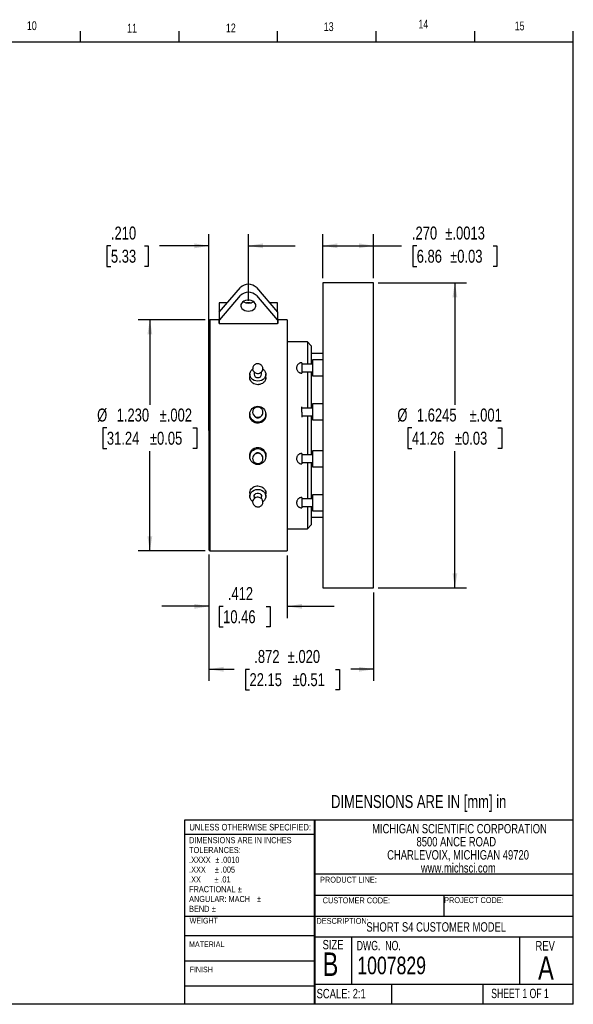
# Model space of a CAD drawing. Header units: inches. Extents: x 0.5 to 16.4, y 0.4 to 10.9.
# Tile 11 of 11: x 10.5 to 16.4, y 0.4 to 10.9. Entities that reach past the tile are written whole.
import ezdxf

# ---------------------------------------------------------------- set-up
doc = ezdxf.new("R2010")
doc.units = ezdxf.units.IN
doc.header["$MEASUREMENT"] = 0
for name, color, linetype in [('BORDER', 1, 'Continuous'), ('DIMENSIONS', 150, 'Continuous'), ('OBJECT', 1, 'Continuous'), ('TEXT', 7, 'Continuous')]:
    doc.layers.add(name, color=color, linetype=linetype)
doc.styles.add('SLDTEXTSTYLE0', font='TXT', dxfattribs={"width": 0.75})
doc.styles.add('SLDTEXTSTYLE1', font='TXT', dxfattribs={"width": 0.694444})
doc.styles.add('SLDTEXTSTYLE2', font='TXT', dxfattribs={"width": 0.6875})
doc.dimstyles.new('SLDDIMSTYLE2', dxfattribs={"dimtxt": 0.137795, "dimasz": 0.156, "dimexe": 0, "dimexo": 0.0625, "dimgap": 0.034449, "dimtad": 0, "dimtih": 1, "dimtoh": 1, "dimdec": 3, "dimlfac": 0.5, "dimrnd": 1e-09, "dimzin": 12, "dimdsep": 46, "dimtxsty": 'SLDTEXTSTYLE0', "dimsah": 1, "dimcen": 0.09, "dimadec": 0, "dimazin": 3, "dimtfac": 1, "dimtdec": 3, "dimtmove": 0, "dimatfit": 0, "dimfxl": 0, "dimfrac": 2, "dimtolj": 1, "dimtzin": 12, "dimarcsym": 0})
doc.dimstyles.new('SLDDIMSTYLE3', dxfattribs={"dimtxt": 0.137795, "dimasz": 0.156, "dimexe": 0, "dimexo": 0.0625, "dimgap": 0.034449, "dimtad": 0, "dimtih": 1, "dimtoh": 1, "dimdec": 3, "dimlfac": 0.5, "dimrnd": 1e-09, "dimzin": 4, "dimdsep": 46, "dimtxsty": 'SLDTEXTSTYLE0', "dimsah": 1, "dimcen": 0.09, "dimadec": 0, "dimazin": 1, "dimtol": 1, "dimtp": 0.002, "dimtm": 0.002, "dimtfac": 1, "dimtdec": 3, "dimtofl": 0, "dimtmove": 0, "dimatfit": 3, "dimfxl": 0, "dimfrac": 2, "dimtolj": 1, "dimarcsym": 0})
doc.dimstyles.new('SLDDIMSTYLE4', dxfattribs={"dimtxt": 0.137795, "dimasz": 0.156, "dimexe": 0, "dimexo": 0.0625, "dimgap": 0.034449, "dimtad": 0, "dimtih": 1, "dimtoh": 1, "dimdec": 3, "dimlfac": 0.5, "dimrnd": 1e-09, "dimzin": 4, "dimdsep": 46, "dimtxsty": 'SLDTEXTSTYLE0', "dimsah": 1, "dimcen": 0.09, "dimadec": 0, "dimazin": 1, "dimtfac": 1, "dimtdec": 3, "dimtmove": 0, "dimatfit": 0, "dimfxl": 0, "dimfrac": 2, "dimtolj": 1, "dimtzin": 12, "dimarcsym": 0})
doc.dimstyles.new('SLDDIMSTYLE5', dxfattribs={"dimtxt": 0.137795, "dimasz": 0.156, "dimexe": 0, "dimexo": 0.0625, "dimgap": 0.034449, "dimtad": 0, "dimtih": 1, "dimtoh": 1, "dimdec": 3, "dimlfac": 0.5, "dimrnd": 1e-09, "dimzin": 4, "dimdsep": 46, "dimtxsty": 'SLDTEXTSTYLE0', "dimsah": 1, "dimcen": 0.09, "dimadec": 0, "dimazin": 1, "dimtol": 1, "dimtp": 0.0013, "dimtm": 0.0013, "dimtfac": 1, "dimtdec": 4, "dimtofl": 0, "dimtmove": 0, "dimatfit": 3, "dimfxl": 0, "dimfrac": 2, "dimtolj": 1, "dimarcsym": 0})
doc.dimstyles.new('SLDDIMSTYLE6', dxfattribs={"dimtxt": 0.137795, "dimasz": 0.156, "dimexe": 0, "dimexo": 0.0625, "dimgap": 0.034449, "dimtad": 0, "dimtih": 1, "dimtoh": 1, "dimdec": 4, "dimlfac": 0.5, "dimrnd": 1e-09, "dimzin": 12, "dimdsep": 46, "dimtxsty": 'SLDTEXTSTYLE0', "dimsah": 1, "dimcen": 0.09, "dimadec": 0, "dimazin": 3, "dimtol": 1, "dimtp": 0.001, "dimtm": 0.001, "dimtfac": 1, "dimtdec": 3, "dimtofl": 0, "dimtmove": 0, "dimatfit": 3, "dimfxl": 0, "dimfrac": 2, "dimtolj": 1, "dimarcsym": 0})
doc.dimstyles.new('SLDDIMSTYLE7', dxfattribs={"dimtxt": 0.137795, "dimasz": 0.156, "dimexe": 0, "dimexo": 0.0625, "dimgap": 0.034449, "dimtad": 0, "dimtih": 1, "dimtoh": 1, "dimdec": 3, "dimlfac": 0.5, "dimrnd": 1e-09, "dimzin": 12, "dimdsep": 46, "dimtxsty": 'SLDTEXTSTYLE0', "dimsah": 1, "dimcen": 0.09, "dimadec": 0, "dimazin": 3, "dimtol": 1, "dimtp": 0.02, "dimtm": 0.02, "dimtfac": 1, "dimtdec": 3, "dimtofl": 0, "dimtmove": 0, "dimatfit": 3, "dimfxl": 0, "dimfrac": 2, "dimtolj": 1, "dimarcsym": 0})

# ---------------------------------------------------------------- blocks, each defined once
blk = doc.blocks.new('SW_NOTE_0')
at = {"layer": 'DIMENSIONS', "color": 0, "attachment_point": 1, "style": 'SLDTEXTSTYLE0'}
for s, insert, char_height in [('Details and specifications provided in this document are purely for informational purposes and are subject to alterations. No', (0, 0.178), 0.137795), ('liability is accepted for errors or omissions. ©2020 Michigan Scientific Corporation', (0, -0.001), 0.1378)]:
    blk.add_mtext(s, dxfattribs=dict(at, insert=insert, char_height=char_height))
blk = doc.blocks.new('SW_NOTE_0_1')
at = {"layer": 'TEXT', "color": 0, "char_height": 0.065, "attachment_point": 1, "style": 'SLDTEXTSTYLE0'}
for s, insert in [('DIMENSIONS ARE IN INCHES', (0, 0.084)), ('TOLERANCES:', (0, -0.021)), ('.XXXX', (0, -0.125)), ('%%p', (0.279, -0.125)), ('.0010', (0.341, -0.125)), ('.XXX', (0, -0.229)), ('%%p', (0.275, -0.229)), ('.005', (0.337, -0.229)), ('.XX', (0, -0.334)), ('%%p', (0.271, -0.334)), ('.01', (0.333, -0.334)), ('FRACTIONAL', (0, -0.438)), ('%%p', (0.518, -0.438)), ('ANGULAR: MACH', (0, -0.542)), ('%%p', (0.723, -0.542)), ('BEND', (0, -0.647)), ('%%p', (0.242, -0.647))]:
    blk.add_mtext(s, dxfattribs=dict(at, insert=insert))
blk = doc.blocks.new('SW_NOTE_0_2')
at = {"layer": 'TEXT', "color": 0, "char_height": 0.1, "attachment_point": 2, "style": 'SLDTEXTSTYLE0'}
for s, insert in [('MICHIGAN SCIENTIFIC CORPORATION', (1.219, 0.129)), ('8500 ANCE ROAD', (1.185, -0.01)), ('CHARLEVOIX, MICHIGAN 49720', (1.204, -0.15)), ('www.michsci.com', (1.207, -0.289))]:
    blk.add_mtext(s, dxfattribs=dict(at, insert=insert))
blk = doc.blocks.new('_D_1')
at = {"layer": 'DIMENSIONS'}
for p, q in [((12.495, 5.181), (12.495, 4.505)), ((13.329, 5.171), (13.329, 4.505)), ((12.495, 4.63), (11.995, 4.63)), ((12.646, 4.629), (12.604, 4.629)), ((12.604, 4.629), (12.604, 4.41)), ((13.104, 4.629), (13.146, 4.629)), ((13.146, 4.629), (13.146, 4.41)), ((13.329, 4.63), (13.829, 4.63)), ((12.604, 4.41), (12.646, 4.41)), ((13.146, 4.41), (13.104, 4.41))]:
    blk.add_line(p, q, dxfattribs=at)
for points in [[(12.495, 4.63), (12.339, 4.656), (12.339, 4.604)], [(13.329, 4.63), (13.485, 4.604), (13.485, 4.656)]]:
    blk.add_solid(points, dxfattribs=at)
at = {"layer": 'DIMENSIONS', "char_height": 0.1378, "attachment_point": 1, "style": 'SLDTEXTSTYLE0'}
for s, insert in [('.412', (12.696, 4.835)), ('10.46', (12.646, 4.588))]:
    blk.add_mtext(s, dxfattribs=dict(at, insert=insert))
blk = doc.blocks.new('_D_2')
at = {"layer": 'DIMENSIONS'}
for p, q in [((12.455, 7.681), (11.741, 7.681)), ((11.866, 7.681), (11.866, 6.777)), ((11.408, 6.531), (11.366, 6.531)), ((11.366, 6.531), (11.366, 6.312)), ((12.323, 6.531), (12.365, 6.531)), ((12.365, 6.531), (12.365, 6.312)), ((11.366, 6.312), (11.408, 6.312)), ((12.365, 6.312), (12.323, 6.312)), ((11.866, 5.221), (11.866, 6.284)), ((12.455, 5.221), (11.741, 5.221))]:
    blk.add_line(p, q, dxfattribs=at)
for points in [[(11.866, 7.681), (11.84, 7.525), (11.892, 7.525)], [(11.866, 5.221), (11.892, 5.377), (11.84, 5.377)]]:
    blk.add_solid(points, dxfattribs=at)
at = {"layer": 'DIMENSIONS', "char_height": 0.1378, "attachment_point": 1, "style": 'SLDTEXTSTYLE0'}
for s, insert in [('%%c', (11.304, 6.736)), ('1.230', (11.512, 6.736)), ('±.002', (11.97, 6.736)), ('±0.05', (11.866, 6.489)), ('31.24', (11.408, 6.489))]:
    blk.add_mtext(s, dxfattribs=dict(at, insert=insert))
blk = doc.blocks.new('_D_3')
at = {"layer": 'DIMENSIONS'}
for p, q in [((12.495, 6.501), (12.495, 8.594)), ((12.915, 7.882), (12.915, 8.594)), ((11.451, 8.468), (11.409, 8.468)), ((11.409, 8.468), (11.409, 8.249)), ((11.808, 8.468), (11.849, 8.468)), ((11.849, 8.468), (11.849, 8.249)), ((12.495, 8.469), (11.97, 8.469)), ((12.915, 8.469), (13.415, 8.469)), ((11.409, 8.249), (11.451, 8.249)), ((11.849, 8.249), (11.808, 8.249))]:
    blk.add_line(p, q, dxfattribs=at)
for points in [[(12.495, 8.469), (12.339, 8.495), (12.339, 8.443)], [(12.915, 8.469), (13.071, 8.443), (13.071, 8.495)]]:
    blk.add_solid(points, dxfattribs=at)
at = {"layer": 'DIMENSIONS', "char_height": 0.1378, "attachment_point": 1, "style": 'SLDTEXTSTYLE0'}
for s, insert in [('.210', (11.451, 8.674)), ('5.33', (11.451, 8.427))]:
    blk.add_mtext(s, dxfattribs=dict(at, insert=insert))
blk = doc.blocks.new('_D_4')
at = {"layer": 'DIMENSIONS'}
for p, q in [((13.708, 8.126), (13.708, 8.594)), ((14.248, 8.126), (14.248, 8.594)), ((13.708, 8.469), (14.248, 8.469)), ((14.248, 8.469), (14.545, 8.469)), ((14.708, 8.468), (14.666, 8.468)), ((14.666, 8.468), (14.666, 8.249)), ((15.521, 8.468), (15.563, 8.468)), ((15.563, 8.468), (15.563, 8.249)), ((14.666, 8.249), (14.708, 8.249)), ((15.563, 8.249), (15.521, 8.249))]:
    blk.add_line(p, q, dxfattribs=at)
for points in [[(13.708, 8.469), (13.864, 8.443), (13.864, 8.495)], [(14.248, 8.469), (14.092, 8.495), (14.092, 8.443)]]:
    blk.add_solid(points, dxfattribs=at)
at = {"layer": 'DIMENSIONS', "char_height": 0.1378, "attachment_point": 1, "style": 'SLDTEXTSTYLE0'}
for s, insert in [('.270', (14.657, 8.674)), ('±.0013', (15.013, 8.674)), ('6.86', (14.708, 8.427)), ('±0.03', (15.064, 8.427))]:
    blk.add_mtext(s, dxfattribs=dict(at, insert=insert))
blk = doc.blocks.new('_D_5')
at = {"layer": 'DIMENSIONS'}
for p, q in [((14.298, 8.076), (15.24, 8.076)), ((15.115, 8.076), (15.115, 6.777)), ((14.657, 6.531), (14.615, 6.531)), ((14.615, 6.531), (14.615, 6.312)), ((15.572, 6.531), (15.614, 6.531)), ((15.614, 6.531), (15.614, 6.312)), ((14.615, 6.312), (14.657, 6.312)), ((15.614, 6.312), (15.572, 6.312)), ((15.115, 4.827), (15.115, 6.284)), ((14.298, 4.827), (15.24, 4.827))]:
    blk.add_line(p, q, dxfattribs=at)
for points in [[(15.115, 8.076), (15.089, 7.92), (15.141, 7.92)], [(15.115, 4.827), (15.141, 4.983), (15.089, 4.983)]]:
    blk.add_solid(points, dxfattribs=at)
at = {"layer": 'DIMENSIONS', "char_height": 0.1378, "attachment_point": 1, "style": 'SLDTEXTSTYLE0'}
for s, insert in [('%%c', (14.502, 6.736)), ('1.6245', (14.71, 6.736)), ('±.001', (15.27, 6.736)), ('±0.03', (15.115, 6.489)), ('41.26', (14.657, 6.489))]:
    blk.add_mtext(s, dxfattribs=dict(at, insert=insert))
blk = doc.blocks.new('_D_6')
at = {"layer": 'DIMENSIONS'}
for p, q in [((12.495, 5.181), (12.495, 3.835)), ((14.248, 4.777), (14.248, 3.835)), ((12.495, 3.96), (12.764, 3.96)), ((12.927, 3.959), (12.885, 3.959)), ((12.885, 3.959), (12.885, 3.741)), ((13.842, 3.959), (13.884, 3.959)), ((13.884, 3.959), (13.884, 3.741)), ((14.248, 3.96), (14.005, 3.96)), ((12.885, 3.741), (12.927, 3.741)), ((13.884, 3.741), (13.842, 3.741))]:
    blk.add_line(p, q, dxfattribs=at)
for points in [[(12.495, 3.96), (12.651, 3.934), (12.651, 3.986)], [(14.248, 3.96), (14.092, 3.986), (14.092, 3.934)]]:
    blk.add_solid(points, dxfattribs=at)
at = {"layer": 'DIMENSIONS', "char_height": 0.1378, "attachment_point": 1, "style": 'SLDTEXTSTYLE0'}
for s, insert in [('.872', (12.978, 4.165)), ('±.020', (13.334, 4.165)), ('22.15', (12.927, 3.918)), ('±0.51', (13.385, 3.918))]:
    blk.add_mtext(s, dxfattribs=dict(at, insert=insert))

msp = doc.modelspace()

# ---------------------------------------------------------------- linework, layer by layer
at = {"layer": 'BORDER'}
for p, q in [((11.12625, 10.64207), (11.12625, 10.75404)), ((12.17625, 10.64207), (12.17625, 10.75404)), ((13.22625, 10.64207), (13.22625, 10.75404)), ((14.27625, 10.64207), (14.27625, 10.75404)), ((15.32625, 10.64207), (15.32625, 10.75404)), ((16.37625, 10.64207), (16.37625, 10.75404)), ((0.62625, 10.64207), (16.37625, 10.64207)), ((16.37625, 0.39207), (16.37625, 10.64207)), ((12.23994, 0.39207), (12.23994, 2.35642)), ((12.23994, 2.35642), (16.37625, 2.35642)), ((13.61753, 2.35642), (13.61753, 0.39207)), ((13.62139, 2.35642), (13.62139, 0.39207)), ((13.62139, 2.20208), (12.23994, 2.20208)), ((13.61753, 1.78004), (16.37625, 1.78004)), ((13.61753, 1.55532), (16.37625, 1.55532)), ((14.99689, 1.55532), (14.99689, 1.33102)), ((12.23994, 0.39207), (12.23994, 1.41892)), ((12.23994, 1.33236), (13.62139, 1.33236)), ((13.61753, 1.33102), (16.37625, 1.33102)), ((12.23994, 1.1258), (13.62139, 1.1258)), ((13.61753, 1.11194), (16.37625, 1.11194)), ((14.01308, 1.11194), (14.01308, 0.60496)), ((15.80432, 1.11194), (15.80432, 0.60496)), ((12.23994, 0.8558), (13.62139, 0.8558)), ((12.23994, 0.58835), (13.62139, 0.58835)), ((13.61753, 0.60496), (16.37625, 0.60496)), ((14.44067, 0.60496), (14.44067, 0.39207)), ((15.41258, 0.60496), (15.41258, 0.39207)), ((16.37625, 0.39207), (0.62625, 0.39207))]:
    msp.add_line(p, q, dxfattribs=at)
at = {"layer": 'OBJECT', "linetype": 'Continuous', "lineweight": 25}
for p, q in [((14.24838, 8.07553), (13.70838, 8.07553)), ((13.70838, 8.07553), (13.70838, 4.82653)), ((14.24838, 4.82653), (14.24838, 8.07553)), ((12.60548, 7.76103), (12.82987, 8.02385)), ((13.00109, 8.02385), (13.22548, 7.76103)), ((12.61048, 7.68203), (12.82987, 7.939)), ((13.00109, 7.939), (13.22048, 7.68203)), ((12.60548, 7.86103), (12.60548, 7.76103)), ((12.69086, 7.86103), (12.60548, 7.86103)), ((12.60548, 7.76103), (12.60548, 7.67635)), ((12.93514, 7.86103), (12.89582, 7.86103)), ((13.22548, 7.86103), (13.1401, 7.86103)), ((13.22548, 7.76103), (13.22548, 7.86103)), ((13.22548, 7.76103), (13.22548, 7.67635)), ((12.50548, 7.68103), (12.49548, 7.67103)), ((12.49548, 7.67103), (12.49548, 5.23103)), ((12.60298, 7.68103), (12.50548, 7.68103)), ((12.50548, 7.68103), (12.50548, 5.22103)), ((12.60298, 7.64103), (12.60298, 7.68103)), ((12.60548, 7.67549), (12.60298, 7.67549)), ((12.60548, 7.67635), (12.60548, 7.64103)), ((13.22548, 7.67635), (13.22548, 7.64103)), ((13.22798, 7.67549), (13.22548, 7.67549)), ((13.32943, 7.68103), (13.22798, 7.68103)), ((13.22798, 7.68103), (13.22798, 7.64103)), ((13.32943, 7.68103), (13.32943, 5.22103)), ((12.60548, 7.64103), (12.60298, 7.64103)), ((12.60548, 7.64103), (13.22548, 7.64103)), ((13.22798, 7.64103), (13.22548, 7.64103)), ((13.54348, 7.44503), (13.32943, 7.44503)), ((13.58348, 7.40503), (13.54348, 7.44503)), ((13.54348, 7.44503), (13.54348, 7.20853)), ((13.58348, 7.40503), (13.58348, 7.20853)), ((13.70838, 7.32103), (13.58348, 7.32103)), ((13.70838, 7.25353), (13.59838, 7.25353)), ((13.59838, 7.25353), (13.59838, 7.08353)), ((13.48338, 7.22353), (13.48338, 7.18559)), ((13.59838, 7.20853), (13.48338, 7.20853)), ((13.48338, 7.18559), (13.48338, 7.11353)), ((12.93048, 7.10103), (12.93048, 7.06322)), ((12.93109, 7.07141), (12.93057, 7.06317)), ((12.93137, 7.05318), (12.93166, 7.0632)), ((12.97548, 7.12584), (12.97548, 7.10103)), ((13.05548, 7.10103), (13.05548, 7.12584)), ((13.0993, 7.06325), (13.09897, 7.05163)), ((13.10048, 7.06322), (13.10048, 7.10103)), ((13.48338, 7.12853), (13.59838, 7.12853)), ((13.54348, 7.12853), (13.54348, 6.74021)), ((13.58348, 7.12853), (13.58348, 6.74021)), ((13.59838, 7.08353), (13.70838, 7.08353)), ((13.48338, 6.69836), (13.48338, 6.75518)), ((13.59838, 6.74021), (13.48338, 6.74021)), ((13.70838, 6.78521), (13.59838, 6.78521)), ((13.59838, 6.78521), (13.59838, 6.61521)), ((12.93048, 6.67677), (12.93048, 6.66364)), ((12.93144, 6.67942), (12.93057, 6.66358)), ((13.0993, 6.66367), (13.09891, 6.6481)), ((13.10048, 6.66364), (13.10048, 6.67677)), ((13.48338, 6.69836), (13.48338, 6.64524)), ((13.48338, 6.66021), (13.59838, 6.66021)), ((13.54348, 6.66021), (13.54348, 6.45103)), ((13.58348, 6.66021), (13.58348, 6.24184)), ((13.59838, 6.61521), (13.70838, 6.61521)), ((13.54348, 6.45103), (13.54348, 6.24184)), ((12.99986, 6.32036), (13.01894, 6.32207)), ((12.93048, 6.23842), (12.93048, 6.22529)), ((12.93166, 6.23839), (12.93205, 6.25395)), ((13.09968, 6.22558), (13.10039, 6.23847)), ((13.10048, 6.22529), (13.10048, 6.23842)), ((13.48338, 6.25684), (13.48338, 6.1813)), ((13.59838, 6.24184), (13.48338, 6.24184)), ((13.70838, 6.28684), (13.59838, 6.28684)), ((13.59838, 6.28684), (13.59838, 6.11684)), ((13.48338, 6.1813), (13.48338, 6.14684)), ((13.48338, 6.16184), (13.59838, 6.16184)), ((13.54348, 6.16184), (13.54348, 5.77353)), ((13.58348, 6.16184), (13.58348, 5.77353)), ((13.59838, 6.11684), (13.70838, 6.11684)), ((12.93048, 5.83884), (12.93048, 5.80103)), ((12.93166, 5.83881), (12.93199, 5.85043)), ((12.97548, 5.80103), (12.97548, 5.77622)), ((13.05548, 5.77622), (13.05548, 5.80103)), ((13.09959, 5.84888), (13.0993, 5.83886)), ((13.10048, 5.80103), (13.10048, 5.83884)), ((13.48338, 5.78853), (13.48338, 5.69678)), ((13.59838, 5.77353), (13.48338, 5.77353)), ((13.70838, 5.81853), (13.59838, 5.81853)), ((13.59838, 5.81853), (13.59838, 5.64853)), ((13.48338, 5.69678), (13.48338, 5.67853)), ((13.48338, 5.69353), (13.59838, 5.69353)), ((13.54348, 5.69353), (13.54348, 5.45703)), ((13.58348, 5.69353), (13.58348, 5.49703)), ((13.58348, 5.58103), (13.70838, 5.58103)), ((13.59838, 5.64853), (13.70838, 5.64853)), ((13.32943, 5.45703), (13.54348, 5.45703)), ((13.54348, 5.45703), (13.58348, 5.49703)), ((12.49548, 5.23103), (12.50548, 5.22103)), ((12.50548, 5.22103), (13.32943, 5.22103)), ((13.70838, 4.82653), (14.24838, 4.82653))]:
    msp.add_line(p, q, dxfattribs=at)
at = {"layer": 'OBJECT', "linetype": 'Continuous', "lineweight": 25, "flags": 128}
for points in [[(12.91548, 7.77446), (12.93562, 7.77626), (12.9545, 7.78155), (12.97093, 7.78999), (12.98387, 7.80105), (12.99251, 7.81404), (12.99632, 7.82814), (12.99504, 7.84247), (12.98877, 7.85613), (12.97789, 7.86825), (12.96309, 7.87808), (12.9453, 7.88499), (12.92563, 7.88856), (12.90533, 7.88856), (12.88566, 7.88499), (12.86787, 7.87808), (12.85307, 7.86825), (12.84219, 7.85613), (12.83591, 7.84247), (12.83464, 7.82814), (12.83844, 7.81404), (12.84709, 7.80105), (12.86003, 7.78999), (12.87646, 7.78155), (12.89534, 7.77626), (12.91548, 7.77446)], [(13.07046, 7.15717), (13.07184, 7.15613), (13.08543, 7.14284), (13.09496, 7.12713), (13.09986, 7.1099), (13.09986, 7.09216), (13.09496, 7.07493), (13.08543, 7.05921), (13.07184, 7.04593), (13.05498, 7.03585), (13.03582, 7.02956), (13.01548, 7.02742), (12.99514, 7.02956), (12.97598, 7.03585), (12.95911, 7.04593), (12.94553, 7.05921), (12.936, 7.07493), (12.9311, 7.09216), (12.9311, 7.1099), (12.936, 7.12713), (12.94553, 7.14284), (12.95911, 7.15613), (12.9605, 7.15717)], [(12.9605, 5.74489), (12.95911, 5.74593), (12.94553, 5.75921), (12.936, 5.77493), (12.9311, 5.79216), (12.9311, 5.8099), (12.936, 5.82713), (12.94553, 5.84284), (12.95911, 5.85613), (12.97598, 5.86621), (12.99514, 5.8725), (13.01548, 5.87464)], [(13.01548, 5.87464), (13.03582, 5.8725), (13.05498, 5.86621), (13.07184, 5.85613), (13.08543, 5.84284), (13.09496, 5.82713), (13.09986, 5.8099), (13.09986, 5.79216), (13.09496, 5.77493), (13.08543, 5.75921), (13.07184, 5.74593), (13.07046, 5.74489)], [(12.97548, 5.80103), (12.97701, 5.81051), (12.98356, 5.8219), (12.99442, 5.83048), (13.00813, 5.83508), (13.02283, 5.83508), (13.03654, 5.83048), (13.0474, 5.8219), (13.05395, 5.81051), (13.05548, 5.80103)]]:
    msp.add_lwpolyline(points, dxfattribs=at)
at = {"layer": 'OBJECT', "linetype": 'Continuous', "lineweight": 25}
for centre in [(13.01529, 6.67581), (13.01529, 6.22433)]:
    msp.add_circle(centre, 0.08467, dxfattribs=at)
for centre, radius, start, end in [((12.91548, 7.93749), 0.1216, 45.24989, 134.75011), ((12.91548, 7.85264), 0.1216, 45.250102, 134.749898), ((12.91399, 7.961), 0.10169, 238.635288, 270.837298), ((12.91696, 7.961), 0.10169, 269.162688, 301.364735), ((13.00854, 7.16021), 0.04809, 181.982233, 258.826845), ((13.01687, 7.16393), 0.05388, 250.879771, 354.228658), ((13.01233, 7.10316), 0.03691, 183.315347, 274.897848), ((13.0182, 7.10366), 0.03737, 265.822256, 355.964523), ((13.01476, 6.69701), 0.05429, 181.363634, 253.367647), ((13.01538, 6.67756), 0.04018, 219.222226, 270.13858), ((13.01565, 6.6973), 0.05482, 252.565021, 0.480995), ((13.01558, 6.67756), 0.04018, 269.861394, 320.777774), ((13.01531, 6.20476), 0.05482, 72.56501, 180.481013), ((13.01548, 6.22436), 0.04035, 39.289858, 140.710142), ((13.0162, 6.20504), 0.05429, 1.363659, 73.367636), ((13.01409, 5.73812), 0.05388, 70.879771, 174.228658), ((13.02242, 5.74185), 0.04809, 1.982233, 78.826845)]:
    msp.add_arc(centre, radius, start, end, dxfattribs=at)
for centre, major_axis, start_param, end_param in [((12.61048, 7.78103), (0.06925, 0.13787), 4.04253805, 4.101746), ((13.22048, 7.78103), (-0.06925, 0.13787), 2.1814393, 2.24064726)]:
    msp.add_ellipse(centre, major_axis=major_axis, ratio=0.35152167, start_param=start_param, end_param=end_param, dxfattribs=at)
for points, knots in [([(13.03398, 7.21032), (13.02869, 7.21174), (13.02102, 7.21378), (13.00895, 7.21342), (12.99798, 7.21123), (12.98561, 7.20542), (12.97434, 7.19608), (12.96579, 7.18352), (12.96091, 7.17048), (12.96098, 7.16189), (12.961, 7.1585)], [0, 0, 0, 0, 0.15538157, 0.2249187, 0.34327081, 0.47251183, 0.61155975, 0.75585736, 0.90344615, 1, 1, 1, 1]), ([(13.06995, 7.15856), (13.07009, 7.16045), (13.07063, 7.16776), (13.06684, 7.17973), (13.06003, 7.19163), (13.05196, 7.20007), (13.04364, 7.20625), (13.03725, 7.20895), (13.03398, 7.21032)], [0, 0, 0, 0, 0.08409053, 0.325494, 0.54198617, 0.69210981, 0.84259842, 1, 1, 1, 1]), ([(13.48338, 7.22353), (13.47802, 7.2231), (13.47045, 7.22249), (13.4599, 7.21851), (13.45129, 7.21369), (13.44229, 7.20578), (13.43473, 7.19532), (13.42952, 7.18241), (13.42768, 7.16763), (13.43, 7.15259), (13.43628, 7.1389), (13.44521, 7.12818), (13.45489, 7.12106), (13.46442, 7.11662), (13.47366, 7.11402), (13.48019, 7.11369), (13.48338, 7.11353)], [0, 0, 0, 0, 0.092829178, 0.131216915, 0.19533663, 0.263427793, 0.338046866, 0.418020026, 0.503230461, 0.594206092, 0.679269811, 0.762180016, 0.834301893, 0.88649883, 0.944632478, 1, 1, 1, 1]), ([(13.10039, 7.06594), (13.10068, 7.06312), (13.10186, 7.05201), (13.09392, 7.03264), (13.07738, 7.01145), (13.05321, 6.99626), (13.03128, 6.99066), (13.00896, 6.98958), (12.98648, 6.99301), (12.96085, 7.00577), (12.94103, 7.02536), (12.93066, 7.0491), (12.92742, 7.06708), (12.93033, 7.0754), (12.93048, 7.07582)], [0, 0, 0, 0, 0.03499558, 0.13775018, 0.24059674, 0.34366251, 0.4467337, 0.47973746, 0.5825863, 0.68542915, 0.7884301, 0.89153453, 0.9944675, 1, 1, 1, 1]), ([(13.10039, 7.06327), (13.10103, 7.06617), (13.10178, 7.06953), (13.10064, 7.07263), (13.10048, 7.07305)], [0, 0, 0, 0, 0.86344644, 1, 1, 1, 1]), ([(13.03196, 6.74921), (13.02716, 6.75033), (13.01921, 6.75218), (13.00614, 6.75137), (12.99328, 6.74783), (12.98019, 6.73985), (12.96949, 6.72833), (12.96278, 6.71423), (12.95991, 6.7028), (12.9607, 6.69665), (12.96083, 6.69567)], [0, 0, 0, 0, 0.14139415, 0.23410711, 0.37515924, 0.52213055, 0.67129894, 0.82122544, 0.97155458, 1, 1, 1, 1]), ([(13.07013, 6.69781), (13.06989, 6.70207), (13.06937, 6.71159), (13.06323, 6.72544), (13.05404, 6.73674), (13.04328, 6.74483), (13.03582, 6.74772), (13.03196, 6.74921)], [0, 0, 0, 0, 0.18590089, 0.41615853, 0.65004743, 0.81934153, 1, 1, 1, 1]), ([(13.0985, 6.68532), (13.0988, 6.68463), (13.10286, 6.67527), (13.10193, 6.65453), (13.0945, 6.62693), (13.07722, 6.60313), (13.05326, 6.58628), (13.03127, 6.58008), (13.00896, 6.57888), (12.98648, 6.58268), (12.96084, 6.59683), (12.94107, 6.61867), (12.93053, 6.64542), (12.92754, 6.66691), (12.93096, 6.67753), (12.93147, 6.67912)], [0, 0, 0, 0, 0.00741849, 0.10196812, 0.19635402, 0.29082428, 0.38549594, 0.48017257, 0.51048836, 0.60496075, 0.69942766, 0.79403975, 0.88874695, 0.98329656, 1, 1, 1, 1]), ([(12.93918, 6.62772), (12.93562, 6.63557), (12.93036, 6.64717), (12.93134, 6.6596), (12.93166, 6.66361)], [0, 0, 0, 0, 0.67678967, 1, 1, 1, 1]), ([(12.93269, 6.21619), (12.93231, 6.21705), (12.92814, 6.22659), (12.92901, 6.24752), (12.93646, 6.27513), (12.95374, 6.29895), (12.9777, 6.31572), (12.99968, 6.32213), (13.01239, 6.32256), (13.01548, 6.32266)], [0, 0, 0, 0, 0.01837535, 0.20286714, 0.38703946, 0.57137635, 0.75610625, 0.94084584, 1, 1, 1, 1]), ([(13.01548, 6.32266), (13.02514, 6.32171), (13.04446, 6.31982), (13.07012, 6.30511), (13.08991, 6.28341), (13.10036, 6.25664), (13.10348, 6.23581), (13.10035, 6.2258), (13.10005, 6.22484)], [0, 0, 0, 0, 0.19563674, 0.39126194, 0.58718787, 0.78331076, 0.97910727, 1, 1, 1, 1]), ([(12.96083, 6.20424), (12.96107, 6.19999), (12.96159, 6.19047), (12.96773, 6.17661), (12.97692, 6.16532), (12.98768, 6.15723), (12.99514, 6.15434), (12.99899, 6.15284)], [0, 0, 0, 0, 0.18590088, 0.41615852, 0.65004743, 0.81934153, 1, 1, 1, 1]), ([(12.99899, 6.15284), (13.0038, 6.15173), (13.01175, 6.14988), (13.02482, 6.15069), (13.03768, 6.15423), (13.05077, 6.16221), (13.06147, 6.17372), (13.06817, 6.18783), (13.07105, 6.19926), (13.07025, 6.20541), (13.07013, 6.20639)], [0, 0, 0, 0, 0.14139415, 0.23410711, 0.37515924, 0.52213055, 0.67129895, 0.82122545, 0.97155459, 1, 1, 1, 1]), ([(13.09178, 6.27433), (13.09534, 6.26648), (13.1006, 6.25488), (13.09962, 6.24246), (13.0993, 6.23844)], [0, 0, 0, 0, 0.67678968, 1, 1, 1, 1]), ([(13.48338, 6.25684), (13.47806, 6.25642), (13.47052, 6.25581), (13.45999, 6.25187), (13.45136, 6.24706), (13.44233, 6.23914), (13.43472, 6.22864), (13.4295, 6.21568), (13.42768, 6.20086), (13.43003, 6.1858), (13.43634, 6.17212), (13.4453, 6.1614), (13.45501, 6.1543), (13.46458, 6.14988), (13.47379, 6.14732), (13.48026, 6.147), (13.48338, 6.14684)], [0, 0, 0, 0, 0.09219684, 0.13060973, 0.1948036, 0.26311446, 0.33804461, 0.41834404, 0.50378586, 0.59477958, 0.67989436, 0.76296171, 0.83508477, 0.88741824, 0.94581824, 1, 1, 1, 1]), ([(12.93057, 5.83612), (12.93027, 5.83894), (12.9291, 5.85005), (12.93704, 5.86942), (12.95358, 5.89062), (12.97775, 5.90575), (12.99968, 5.91154), (13.01239, 5.91192), (13.01548, 5.91201)], [0, 0, 0, 0, 0.07294736, 0.28713664, 0.50151756, 0.71635547, 0.93120467, 1, 1, 1, 1]), ([(13.01548, 5.91201), (13.02514, 5.91116), (13.04446, 5.90944), (13.07012, 5.89618), (13.08992, 5.87672), (13.1003, 5.85295), (13.10354, 5.83498), (13.10063, 5.82666), (13.10048, 5.82624)], [0, 0, 0, 0, 0.19768653, 0.39536135, 0.59334012, 0.79151781, 0.98936591, 1, 1, 1, 1]), ([(12.93057, 5.83878), (12.92993, 5.83589), (12.92918, 5.83253), (12.93032, 5.82943), (12.93048, 5.829)], [0, 0, 0, 0, 0.86344663, 1, 1, 1, 1]), ([(13.48338, 5.78853), (13.47795, 5.78808), (13.47025, 5.78746), (13.45948, 5.78333), (13.45058, 5.77823), (13.44132, 5.76975), (13.43371, 5.75852), (13.42887, 5.74482), (13.42779, 5.72955), (13.43103, 5.71446), (13.43816, 5.70109), (13.44762, 5.69105), (13.45761, 5.68455), (13.46765, 5.6805), (13.47616, 5.67873), (13.48166, 5.67858), (13.48338, 5.67853)], [0, 0, 0, 0, 0.09402002, 0.13340088, 0.19981439, 0.27140476, 0.35000561, 0.43366145, 0.52140772, 0.61308121, 0.69843584, 0.78221921, 0.85022821, 0.90431389, 0.96999976, 1, 1, 1, 1]), ([(12.961, 5.7435), (12.96086, 5.74161), (12.96033, 5.7343), (12.96412, 5.72233), (12.97093, 5.71043), (12.979, 5.70198), (12.98732, 5.6958), (12.99371, 5.69311), (12.99698, 5.69173)], [0, 0, 0, 0, 0.08409053, 0.325494, 0.54198617, 0.69210981, 0.84259842, 1, 1, 1, 1]), ([(12.99698, 5.69173), (13.00227, 5.69032), (13.00994, 5.68828), (13.02201, 5.68864), (13.03298, 5.69083), (13.04535, 5.69663), (13.05661, 5.70597), (13.06517, 5.71853), (13.07005, 5.73157), (13.06998, 5.74016), (13.06995, 5.74356)], [0, 0, 0, 0, 0.15538157, 0.2249187, 0.34327081, 0.47251183, 0.61155975, 0.75585736, 0.90344615, 1, 1, 1, 1])]:
    msp.add_open_spline(points, degree=3, knots=knots, dxfattribs=at)

# ---------------------------------------------------------------- block references
at = {"layer": 'DIMENSIONS'}
msp.add_blockref('SW_NOTE_0', (0.68466, 0.60904), dxfattribs=at)
at = {"layer": 'TEXT'}
for name, p in [('SW_NOTE_0_2', (13.94459, 2.18357)), ('SW_NOTE_0_1', (12.28382, 2.08829))]:
    msp.add_blockref(name, p, dxfattribs=at)

# ---------------------------------------------------------------- texts
at = {"layer": 'DIMENSIONS', "insert": (13.79625, 2.62006), "char_height": 0.1377953, "attachment_point": 1, "style": 'SLDTEXTSTYLE0'}
msp.add_mtext('DIMENSIONS ARE IN [mm] in', dxfattribs=at)
at = {"layer": 'TEXT', "attachment_point": 1}
for s, insert, char_height, style in [('10', (10.55628, 10.85987), 0.09375, 'SLDTEXTSTYLE0'), ('10', (10.55628, 10.85987), 0.09375, 'SLDTEXTSTYLE0'), ('11', (11.62375, 10.83424), 0.09375, 'SLDTEXTSTYLE0'), ('11', (11.62375, 10.83424), 0.09375, 'SLDTEXTSTYLE0'), ('12', (12.67602, 10.83606), 0.09375, 'SLDTEXTSTYLE0'), ('12', (12.67602, 10.83606), 0.09375, 'SLDTEXTSTYLE0'), ('13', (13.71847, 10.84951), 0.09375, 'SLDTEXTSTYLE0'), ('13', (13.71847, 10.84951), 0.09375, 'SLDTEXTSTYLE0'), ('14', (14.72643, 10.87697), 0.09375, 'SLDTEXTSTYLE0'), ('14', (14.72643, 10.87697), 0.09375, 'SLDTEXTSTYLE0'), ('15', (15.75196, 10.85734), 0.09375, 'SLDTEXTSTYLE0'), ('15', (15.75196, 10.85734), 0.09375, 'SLDTEXTSTYLE0'), ('UNLESS OTHERWISE SPECIFIED:', (12.28657, 2.3133), 0.07, 'SLDTEXTSTYLE0'), ('UNLESS OTHERWISE SPECIFIED:', (12.28657, 2.3133), 0.07, 'SLDTEXTSTYLE0'), ('PRODUCT LINE:', (13.67836, 1.75005), 0.0625, 'SLDTEXTSTYLE0'), ('CUSTOMER CODE:', (13.70651, 1.52996), 0.0625, 'SLDTEXTSTYLE0'), ('PROJECT CODE:', (15.00028, 1.53239), 0.0625, 'SLDTEXTSTYLE0'), ('WEIGHT', (12.28936, 1.31295), 0.06, 'SLDTEXTSTYLE0'), ('DESCRIPTION:', (13.64028, 1.31161), 0.0625, 'SLDTEXTSTYLE0'), ('SHORT S4 CUSTOMER MODEL', (14.1719, 1.26626), 0.1, 'SLDTEXTSTYLE0'), ('MATERIAL', (12.28365, 1.06122), 0.06, 'SLDTEXTSTYLE0'), ('SIZE', (13.70578, 1.07723), 0.1, 'SLDTEXTSTYLE0'), ('DWG.  NO.', (14.06906, 1.06756), 0.1, 'SLDTEXTSTYLE1'), ('REV', (15.97339, 1.06498), 0.1, 'SLDTEXTSTYLE0'), ('B', (13.70617, 0.94421), 0.25, 'SLDTEXTSTYLE0'), ('1007829', (14.07531, 0.89964), 0.1875, 'SLDTEXTSTYLE0'), ('A', (16.00093, 0.90451), 0.25, 'SLDTEXTSTYLE0'), ('FINISH', (12.28936, 0.79293), 0.06, 'SLDTEXTSTYLE0'), ('SCALE: 2:1', (13.64179, 0.55605), 0.1, 'SLDTEXTSTYLE0'), ('SHEET 1 OF 1', (15.50199, 0.55799), 0.1, 'SLDTEXTSTYLE2')]:
    msp.add_mtext(s, dxfattribs=dict(at, insert=insert, char_height=char_height, style=style))

# ---------------------------------------------------------------- dimensions: what is measured, and where the dimension line sits
at = {"layer": 'DIMENSIONS'}
for base, p1, p2, dimstyle, picture, middle in [((12.91548, 8.46923), (12.49548, 6.45103), (12.91548, 7.83174), 'SLDDIMSTYLE4', '_D_3', (11.62934, 8.46923)), ((13.70838, 8.46923), (14.24838, 8.07553), (13.70838, 8.07553), 'SLDDIMSTYLE5', '_D_4', (15.11452, 8.46923)), ((13.32943, 4.62997), (12.49548, 5.23103), (13.32943, 5.22103), 'SLDDIMSTYLE2', '_D_1', (12.87463, 4.62997)), ((14.24838, 3.96039), (12.49548, 5.23103), (14.24838, 4.82653), 'SLDDIMSTYLE7', '_D_6', (13.38435, 3.96039))]:
    dim = msp.add_linear_dim(base=base, p1=p1, p2=p2, dimstyle=dimstyle, dxfattribs=at)
    dim.commit()
    dim.dimension.update_dxf_attribs({"geometry": picture, "text_midpoint": middle, "dimtype": 160})
for base, p1, p2, dimstyle, picture, middle in [((15.11452, 8.07553), (14.24838, 4.82653), (14.24838, 8.07553), 'SLDDIMSTYLE6', '_D_5', (15.11452, 6.53058)), ((11.86556, 5.22103), (12.50548, 7.68103), (12.50548, 5.22103), 'SLDDIMSTYLE3', '_D_2', (11.86556, 6.53058))]:
    dim = msp.add_linear_dim(base=base, p1=p1, p2=p2, angle=90, text='%%c<>', dimstyle=dimstyle, dxfattribs=at)
    dim.commit()
    dim.dimension.update_dxf_attribs({"geometry": picture, "text_midpoint": middle, "dimtype": 160})

doc.saveas('drawing.dxf')
